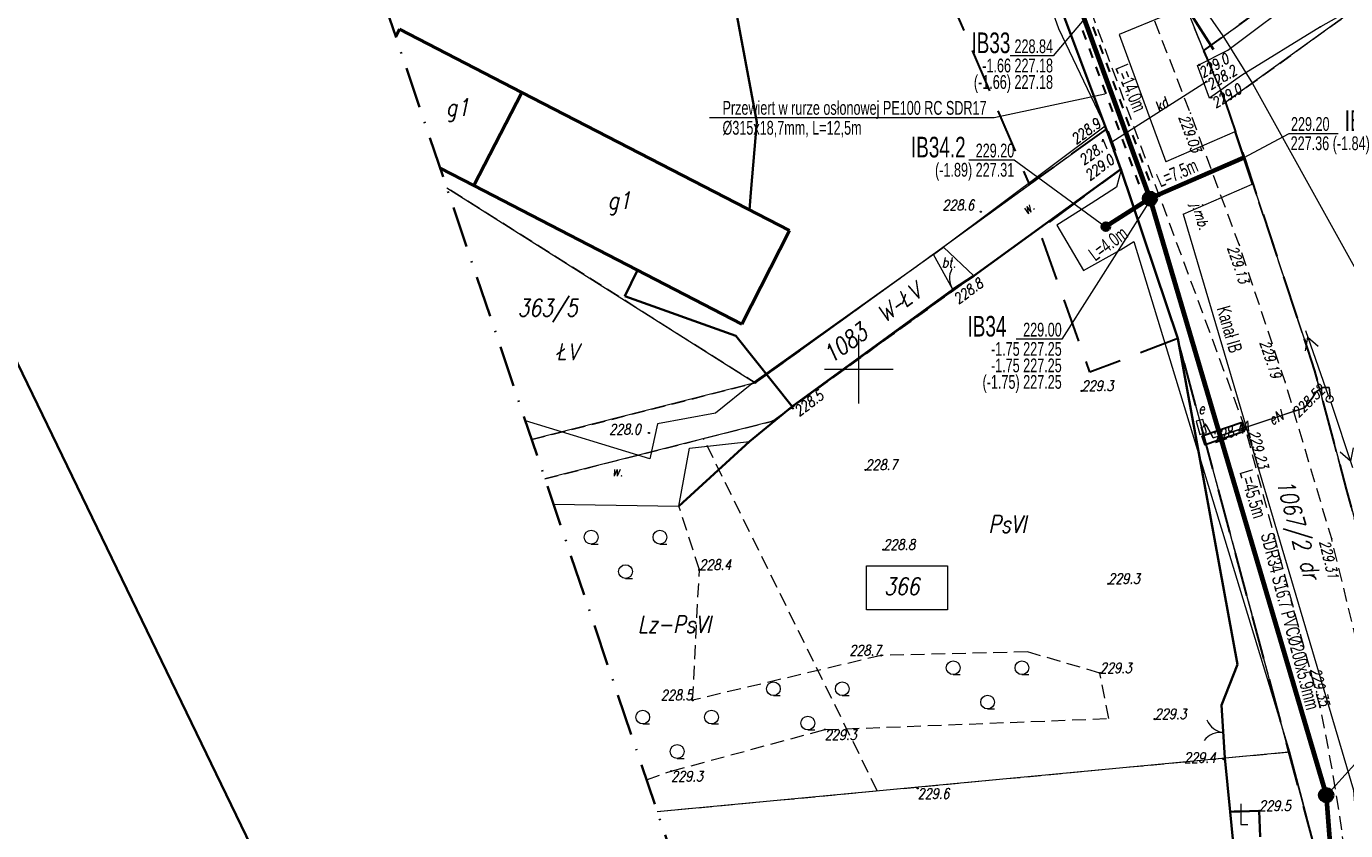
# Model space of a CAD drawing. Header units: millimetres. Extents: x 7436010 to 7436992, y 5663514 to 5666647.
# Tile 2 of 73: x 7436289 to 7436385, y 5663616 to 5663675. Entities that reach past the tile are written whole.
import ezdxf
from ezdxf.enums import TextEntityAlignment as Align

# ---------------------------------------------------------------- set-up
doc = ezdxf.new("R2010")
doc.units = ezdxf.units.MM
doc.header["$PDSIZE"] = 1
for name, pattern in [('$0$HIDDEN', [9.525, 6.35, -3.175]), ('0.7_0.7', [1.4, 0.7, -0.7]), ('1', [0]), ('2_EGBU_A', [0]), ('EGKK', [2, 1.5, -0.5]), ('GAK', [3.5, 2, -0.75, 0, -0.75]), ('GDE', [0]), ('GUZ', [1.5, 1, -0.5]), ('KOR', [2, 1, 1]), ('KOU', [1.5, 1, -0.5]), ('UBE', [0]), ('UPE', [2, 1, 1])]:
    doc.linetypes.add(name, pattern=pattern)
for name, color, linetype, lineweight in [('1 OGRODZENIE', 7, 'BGT', 35), ('4 JEZDNIA MB', 7, 'KOU', 18), ('5 RÓW PRZYDROŻNY', 7, 'Continuous', 18), ('_AA_Kanalizacja grawitacyjna - trasa', 244, 'Continuous', 70), ('_AA_Odcinki boczne grawitacyjne 160mm - trasa', 30, 'Continuous', 70), ('_AA_Studnia kanalizacyjna bet.1000mm - symbol', 24, 'Continuous', 40), ('_AA_Studnia kanalizacyjna PP 600mm - symbol', 24, 'Continuous', 40), ('_DZIAŁKI DO POZWOLENIA', 110, 'Continuous', 9), ('_HH_Przewiert OPIS', 7, 'Continuous', 25), ('_HH_Przewiert_przecisk w rurze osłonowej - trasa', 202, '0.7_0.7', 30), ('_J_rury AROT', 1, 'Continuous', 30), ('_LINIA ROZ.LOKA', 4, '$0$HIDDEN', 30), ('Dzialki', 7, 'GDE', 18), ('DZIALKI_SYT-WYS_T_0', 7, 'Continuous', 18), ('Działki zarys', 7, 'Continuous', 18), ('EDZPD_L_1', 7, 'GDE', 18), ('EDZTD_T_0', 7, 'Continuous', 18), ('EGBB_E_T_0', 7, 'Continuous', 18), ('EGBB_L_0', 7, '2_EGBU_A', 50), ('EKLPK_L_0', 96, 'EGKK', 18), ('EKLTK_T_0', 96, 'Continuous', 18), ('EUZOU_T_3', 7, 'Continuous', 18), ('EUZPU_L_0', 96, 'GUZ', 18), ('EUZPU_L_3', 7, 'KOR', 18), ('Linie_odn', 7, 'Continuous', 9), ('Linie_opisowe', 7, 'Continuous', 5), ('Numery działek uzupełnienie', 7, 'Continuous', 18), ('Numery_dzialek', 7, 'Continuous', 18), ('obszar odziaływania inwestcyji', 80, 'Continuous', 20), ('Podzial_sekcyjny_krzyze', 7, 'Continuous', 13), ('Punkty', 7, 'Continuous', 18), ('PunPOMIAR2', 7, 'Continuous', 18), ('RzedPOMIAR2', 7, 'Continuous', 18), ('SDROK_T_0', 7, 'Continuous', 18), ('SDROK_T_1', 7, 'Continuous', 18), ('SDRPK_L_1', 7, 'KOU', 18), ('SDRPT_L_1', 7, '1', 18), ('SDRPT_L_4', 7, '1', 18), ('SZAPM_T_0', 7, 'Continuous', 18), ('SZOPO_L_0', 7, 'BGT', 35), ('SZOPO_T_0', 7, 'Continuous', 18), ('SZZPZ_T_0 zakrzewienie', 7, 'Continuous', 18), ('UEEOA_T_0', 1, 'Continuous', 18), ('UEEOC_T_0', 1, 'Continuous', 18), ('UEEOO_T_0', 1, 'Continuous', 18), ('UEEPA_T_0', 1, 'Continuous', 18), ('UEEPA_T_2', 1, 'Continuous', 18), ('UEEPB_L_0', 1, 'UBE', 18), ('UEEPON_L_0', 1, 'UPE', 18), ('UKKOO_T_1', 34, 'Continuous', 18), ('UKKPOR_L_3', 34, '1', 18), ('UŻYTKI LINIE', 96, 'GUZ', 18), ('UŻYTKI OZNACZENIE', 96, 'Continuous', 18), ('WEKTOR RZĘDNE TERENU', 7, 'Continuous', 18), ('WEKTOR WODOCIĄGI wo', 5, 'Continuous', 18), ('WUKOS_T_0', 7, 'Continuous', 18), ('WUKOS_T_1', 7, 'Continuous', 18), ('ZAKRES MAPY', 1, 'GAK', 35)]:
    doc.layers.add(name, color=color, linetype=linetype, lineweight=lineweight)
for name, color, linetype in [('_AA_Studnia kanalizacyjna bet.1000mm - plamki', 255, 'Continuous'), ('_AA_Studnia kanalizacyjna PP 600mm - plamki', 24, 'Continuous'), ('_map', 7, 'Continuous'), ('TEKST ks przyłącz korek', 32, 'Continuous'), ('TEKST ks przyłącz L _ i', 32, 'Continuous'), ('TEKST ks sieć L _ i', 244, 'Continuous'), ('TEKST ks studnia', 244, 'Continuous')]:
    doc.layers.add(name, color=color, linetype=linetype)
doc.layers.add('RAMA WYPLOT', color=3, linetype='Continuous', lineweight=35, plot=False)
doc.styles.add('K1_ACAD', font='romans.shx', dxfattribs={"width": 0.8, "oblique": 12})
doc.styles.add('PLAN 1 pop.', font='ARIALN.TTF', dxfattribs={"width": 0.8})
doc.styles.add('PLAN 2 pop.', font='ARIALN.TTF', dxfattribs={"width": 0.8})
doc.linetypes.add('BGT', pattern='A,3.75,[133,ltypeshp.shx,S=0.1875,R=0,X=0,Y=0],3.75', length=7.5)

# ---------------------------------------------------------------- blocks, each defined once
blk = doc.blocks.new('GRO')
at = {"linetype": 'Continuous'}
blk.add_circle((0, 0), 0.045, dxfattribs=at)
blk = doc.blocks.new('KRZ')
at = {"linetype": 'Continuous'}
for p, q in [((-0.5, 1), (0.5, 1)), ((0, 1.5), (0, 0)), ((0, 0), (0.5, 0))]:
    blk.add_line(p, q, dxfattribs=at)
blk = doc.blocks.new('BGB')
at = {"linetype": 'Continuous'}
for centre, start, end in [((-1.5, 0), 359.99955, 60), ((1.5, 0), 120, 180.00045)]:
    blk.add_arc(centre, 1.5, start, end, dxfattribs=at)
blk = doc.blocks.new('BGBP')
at = {"linetype": 'Continuous'}
blk.add_arc((1.5, 0), 1.5, 120, 180.00045, dxfattribs=at)
blk = doc.blocks.new('LZA')
at = {"linetype": 'Continuous'}
for p, q in [((-2.5, 0.75), (-2, 0.75)), ((2.5, 0.75), (3, 0.75)), ((0, -1.75), (0.5, -1.75))]:
    blk.add_line(p, q, dxfattribs=at)
for centre in [(-2.5, 1.25), (2.5, 1.25), (0, -1.25)]:
    blk.add_circle(centre, 0.5, dxfattribs=at)
blk = doc.blocks.new('SUUS18_01')
at = {"linetype": 'Continuous'}
for p, q in [((0.5, 0.25), (-0.5, 0.25)), ((-0.5, 0.25), (-0.5, -0.25)), ((0.5, -0.25), (0.5, 0.25)), ((-0.5, -0.25), (0.5, -0.25))]:
    blk.add_line(p, q, dxfattribs=at)
blk = doc.blocks.new('SUSM04_01')
at = {"linetype": 'Continuous'}
blk.add_circle((0, 0), 0.25, dxfattribs=at)
blk = doc.blocks.new('SUPE04')
at = {"linetype": 'Continuous'}
for p, q in [((0.25, 0), (5.25, 0)), ((3.9, 0.5), (4.76605, 0)), ((4.76605, 0), (3.9, -0.5))]:
    blk.add_line(p, q, dxfattribs=at)
blk = doc.blocks.new('WSP')
at = {"linetype": 'Continuous'}
blk.add_circle((0, 0), 0.045, dxfattribs=at)
blk = doc.blocks.new('STUDZ')
at = {"layer": '1 OGRODZENIE', "flags": 128}
blk.add_lwpolyline([(7436365.74, 5663696.57), (7436366.46, 5663695.18), (7436368.05, 5663691.34), (7436374.12, 5663675.87), (7436375.8, 5663673.25)], dxfattribs=at)
at = {"layer": '4 JEZDNIA MB', "flags": 128}
blk.add_lwpolyline([(7436387.09, 5663625.779), (7436386.84, 5663627.57), (7436384.39, 5663637.65), (7436381, 5663649.08), (7436377.66, 5663659.06), (7436374.12, 5663668.62), (7436370.28, 5663678.52)], dxfattribs=at)
at = {"layer": '5 RÓW PRZYDROŻNY', "flags": 128}
for points in [[(7436374.643, 5663672.087), (7436376.83, 5663673.2), (7436382.54, 5663677.49), (7436385.87, 5663679.45), (7436398.1, 5663684.24)], [(7436398.36, 5663680.81), (7436387.63, 5663677.2), (7436383.58, 5663674.89), (7436377.82, 5663671.37), (7436375.513, 5663669.717)]]:
    blk.add_lwpolyline(points, dxfattribs=at)
at = {"layer": 'Dzialki'}
for p, q in [((7436367.98, 5663667.46), (7436355.29, 5663701.42)), ((7436342.47, 5663649), (7436367.98, 5663667.46)), ((7436369.06, 5663664.54), (7436343.76, 5663646.23)), ((7436373.19, 5663652.22), (7436369.06, 5663664.54)), ((7436320.038, 5663663.2), (7436342.47, 5663649)), ((7436381.27, 5663622.16), (7436373.19, 5663652.22)), ((7436343.76, 5663646.23), (7436327.181, 5663642.023)), ((7436335.344, 5663617.823), (7436381.27, 5663622.16))]:
    blk.add_line(p, q, dxfattribs=at)
at = {"layer": 'Działki zarys', "flags": 128}
blk.add_lwpolyline([(7436367.98, 5663667.46), (7436369.06, 5663664.54)], dxfattribs=at)
at = {"layer": 'EDZPD_L_1'}
for p, q in [((7436365.798, 5663696.47), (7436375.056, 5663673.169)), ((7436375.056, 5663673.169), (7436386.14, 5663681.166)), ((7436387.839, 5663677.459), (7436376.694, 5663669.419)), ((7436375.056, 5663673.169), (7436376.694, 5663669.419)), ((7436376.694, 5663669.419), (7436383.11, 5663650)), ((7436383.11, 5663650), (7436392.53, 5663614.96)), ((7436342.47, 5663649), (7436326.219, 5663644.875)), ((7436381.27, 5663622.16), (7436383.53, 5663613.76))]:
    blk.add_line(p, q, dxfattribs=at)
at = {"layer": 'EGBB_L_0'}
for p, q in [((7436316.329, 5663674.195), (7436316.6, 5663674.72)), ((7436316.6, 5663674.72), (7436325.49, 5663670.13)), ((7436322, 5663663.36), (7436325.49, 5663670.13)), ((7436325.49, 5663670.13), (7436344.97, 5663660.09)), ((7436319.558, 5663664.624), (7436322, 5663663.36)), ((7436322, 5663663.36), (7436341.5, 5663653.27)), ((7436341.5, 5663653.27), (7436344.97, 5663660.09))]:
    blk.add_line(p, q, dxfattribs=at)
at = {"layer": 'EKLPK_L_0', "linetype": 'GUZ'}
blk.add_line((7436351.35, 5663619.33), (7436338.72, 5663644.95), dxfattribs=at)
at = {"layer": 'EUZPU_L_0'}
for p, q in [((7436338.41, 5663635.4), (7436336.92, 5663640.04)), ((7436337.92, 5663625.92), (7436338.41, 5663635.4)), ((7436351.63, 5663629.18), (7436337.92, 5663625.92)), ((7436362.28, 5663629.43), (7436351.63, 5663629.18)), ((7436367.54, 5663627.9), (7436362.28, 5663629.43)), ((7436368.19, 5663624.59), (7436367.54, 5663627.9)), ((7436336.36, 5663620.77), (7436347.53, 5663623.78)), ((7436347.53, 5663623.78), (7436368.19, 5663624.59)), ((7436334.565, 5663620.131), (7436336.36, 5663620.77))]:
    blk.add_line(p, q, dxfattribs=at)
at = {"layer": 'EUZPU_L_3'}
for p, q in [((7436367.91, 5663667.67), (7436356.16, 5663658.88)), ((7436358.37, 5663656.8), (7436369.06, 5663664.54)), ((7436355.44, 5663658.34), (7436342.23, 5663648.94)), ((7436356.16, 5663658.88), (7436355.44, 5663658.34)), ((7436356.85, 5663655.8), (7436358.37, 5663656.8)), ((7436345.16, 5663647.29), (7436356.85, 5663655.8)), ((7436342.23, 5663648.94), (7436339.58, 5663646.79)), ((7436339.58, 5663646.79), (7436335.36, 5663646.02)), ((7436342.05, 5663644.75), (7436345.16, 5663647.29)), ((7436334.81, 5663643.47), (7436325.759, 5663646.238)), ((7436335.36, 5663646.02), (7436334.81, 5663643.47)), ((7436336.92, 5663640.04), (7436342.05, 5663644.75)), ((7436336.92, 5663640.04), (7436337.7, 5663644.26)), ((7436337.7, 5663644.26), (7436342.05, 5663644.75)), ((7436327.803, 5663640.179), (7436336.92, 5663640.04))]:
    blk.add_line(p, q, dxfattribs=at)
at = {"layer": 'Podzial_sekcyjny_krzyze', "color": 7, "lineweight": 13}
for p, q in [((7436350, 5663647.5), (7436350, 5663652.5)), ((7436347.5, 5663650), (7436352.5, 5663650))]:
    blk.add_line(p, q, dxfattribs=at)
at = {"layer": 'PunPOMIAR2'}
for p in [(7436383.58, 5663674.89), (7436374.12, 5663668.62), (7436377.66, 5663659.06), (7436381, 5663649.08), (7436384.39, 5663637.65)]:
    blk.add_point(p, dxfattribs=at)
at = {"layer": 'RAMA WYPLOT', "flags": 128}
blk.add_lwpolyline([(7436354.958, 5663513.711), (7436622.327, 5663643.026), (7436277.237, 5664356.53), (7436009.867, 5664227.215)], close=True, dxfattribs=at)
at = {"layer": 'SDRPK_L_1'}
for p, q in [((7436378.14, 5663645.62), (7436366.09, 5663678.23)), ((7436383.55, 5663625.42), (7436378.14, 5663645.62))]:
    blk.add_line(p, q, dxfattribs=at)
blk.add_arc((7436259.549, 5663599.027), 126.779, 357.7502, 12.01587, dxfattribs=at)
at = {"layer": 'SDRPT_L_1'}
for p, q in [((7436375.513, 5663669.717), (7436374.643, 5663672.087)), ((7436368.687, 5663665.883), (7436368.167, 5663667.313))]:
    blk.add_line(p, q, dxfattribs=at)
at = {"layer": 'SDRPT_L_4'}
for p, q in [((7436355.44, 5663658.34), (7436356.16, 5663658.88)), ((7436356.85, 5663655.8), (7436355.44, 5663658.34)), ((7436356.16, 5663658.88), (7436358.37, 5663656.8))]:
    blk.add_line(p, q, dxfattribs=at)
at = {"layer": 'SZOPO_L_0'}
for p, q in [((7436367.91, 5663667.67), (7436356.96, 5663696.94)), ((7436342.59, 5663667.97), (7436337.47, 5663695.33)), ((7436342.59, 5663667.97), (7436342.15, 5663662.85)), ((7436369.06, 5663664.54), (7436367.91, 5663667.67)), ((7436358.37, 5663656.8), (7436369.06, 5663664.54)), ((7436373.19, 5663652.22), (7436369.06, 5663664.54)), ((7436342.15, 5663662.85), (7436342.044, 5663661.598)), ((7436333.9, 5663657.2), (7436332.98, 5663655.3)), ((7436356.85, 5663655.8), (7436358.37, 5663656.8)), ((7436345.16, 5663647.29), (7436356.85, 5663655.8)), ((7436332.98, 5663655.3), (7436341.07, 5663652.43)), ((7436341.07, 5663652.43), (7436345.16, 5663647.29)), ((7436377.55, 5663628.51), (7436373.19, 5663652.22)), ((7436345.16, 5663647.29), (7436342.05, 5663644.75)), ((7436342.05, 5663644.75), (7436336.92, 5663640.04)), ((7436376.38, 5663625.57), (7436377.55, 5663628.51)), ((7436376.62, 5663621.72), (7436376.38, 5663625.57)), ((7436377, 5663617.81), (7436376.62, 5663621.72)), ((7436377, 5663617.81), (7436379.11, 5663617.87)), ((7436377.19, 5663615.82), (7436377, 5663617.81)), ((7436379.11, 5663617.87), (7436379.19, 5663615.99))]:
    blk.add_line(p, q, dxfattribs=at)
at = {"layer": 'UEEPB_L_0'}
for p, q in [((7436383.265, 5663648.345), (7436383.716, 5663648.679)), ((7436383.716, 5663648.679), (7436384.199, 5663648.659)), ((7436384.199, 5663648.659), (7436384.274, 5663648.082)), ((7436382.623, 5663647.451), (7436382.978, 5663647.881)), ((7436382.978, 5663647.881), (7436383.265, 5663648.345)), ((7436384.274, 5663648.082), (7436384.236, 5663647.828)), ((7436375.761, 5663645.009), (7436382.41, 5663647.178)), ((7436382.41, 5663647.178), (7436382.623, 5663647.451)), ((7436375.036, 5663645.783), (7436375.158, 5663646.029)), ((7436375.158, 5663646.029), (7436375.319, 5663645.846)), ((7436375.319, 5663645.846), (7436375.761, 5663645.009))]:
    blk.add_line(p, q, dxfattribs=at)
at = {"layer": 'UEEPON_L_0'}
for p, q in [((7436383.716, 5663648.679), (7436383.265, 5663648.345)), ((7436384.199, 5663648.659), (7436383.716, 5663648.679)), ((7436384.274, 5663648.082), (7436384.199, 5663648.659)), ((7436382.978, 5663647.881), (7436382.623, 5663647.451)), ((7436383.265, 5663648.345), (7436382.978, 5663647.881)), ((7436384.236, 5663647.828), (7436384.274, 5663648.082)), ((7436382.41, 5663647.178), (7436376.343, 5663645.157)), ((7436382.623, 5663647.451), (7436382.41, 5663647.178)), ((7436375.158, 5663646.029), (7436375.036, 5663645.783)), ((7436375.319, 5663645.846), (7436375.158, 5663646.029)), ((7436375.761, 5663645.009), (7436375.319, 5663645.846)), ((7436376.343, 5663645.157), (7436375.761, 5663645.009))]:
    blk.add_line(p, q, dxfattribs=at)
at = {"layer": 'UKKPOR_L_3'}
blk.add_line((7436375.28, 5663670.91), (7436368.4, 5663666.5), dxfattribs=at)
at = {"layer": 'UŻYTKI LINIE', "flags": 128}
for points in [[(7436302.274, 5663798.607), (7436302.76, 5663796.82), (7436307.56, 5663785.49), (7436316.86, 5663767.21), (7436317.422, 5663766.243), (7436336.873, 5663732.758), (7436342.68, 5663723.84), (7436350, 5663711.57), (7436355.29, 5663701.42), (7436367.98, 5663667.46), (7436369.06, 5663664.54), (7436373.19, 5663652.22), (7436381.27, 5663622.16), (7436383.53, 5663613.76), (7436383.506, 5663597.844), (7436383.47, 5663577.78), (7436373.7, 5663563.93), (7436361.107, 5663551.356)], [(7436328.277, 5663765.475), (7436337.693, 5663749.265), (7436341.776, 5663742.236), (7436344.656, 5663737.279), (7436350.712, 5663726.976), (7436356.586, 5663717.268), (7436360.393, 5663710.437), (7436365.798, 5663696.47), (7436375.056, 5663673.169), (7436386.14, 5663681.166), (7436399.229, 5663684.293), (7436401.854, 5663684.92)], [(7436424.609, 5663574.743), (7436409.574, 5663585.801), (7436405.685, 5663592.424), (7436400.415, 5663601.611), (7436396.834, 5663607.661), (7436392.53, 5663614.96), (7436383.11, 5663650), (7436376.694, 5663669.419), (7436387.839, 5663677.459), (7436400.164, 5663680.404), (7436403.102, 5663681.106)], [(7436376.694, 5663669.419), (7436375.056, 5663673.169)], [(7436342.47, 5663649), (7436367.98, 5663667.46)], [(7436327.181, 5663642.023), (7436338.719, 5663644.951), (7436343.76, 5663646.23), (7436369.06, 5663664.54)], [(7436326.219, 5663644.875), (7436342.47, 5663649), (7436320.038, 5663663.2)], [(7436335.344, 5663617.823), (7436351.35, 5663619.33), (7436381.27, 5663622.16)]]:
    blk.add_lwpolyline(points, dxfattribs=at)
at = {"layer": 'WEKTOR WODOCIĄGI wo', "flags": 128}
blk.add_lwpolyline([(7436365.825, 5663693.45), (7436369.269, 5663684.374), (7436371.625, 5663678.599), (7436374.45, 5663677.163), (7436376.474, 5663674.243), (7436378.635, 5663670.774), (7436385.573, 5663658.296), (7436389.1, 5663651.938), (7436389.226, 5663648.183), (7436388.903, 5663643.35), (7436390.149, 5663637.404), (7436391.699, 5663629.858), (7436393.373, 5663621.604), (7436394.73, 5663614.192), (7436395.2, 5663612.276), (7436395.243, 5663609.931), (7436395.2, 5663603.524), (7436395.16, 5663596.78)], dxfattribs=at)
at = {"layer": 'ZAKRES MAPY', "ltscale": 1.5}
blk.add_lwpolyline([(7436214.315, 5664064.98), (7436222.617, 5664010.816), (7436230.123, 5663943.985), (7436248.646, 5663869.319), (7436257.812, 5663817.454), (7436225.282, 5663809.488), (7436239.132, 5663761.426), (7436291.452, 5663747.945), (7436357.743, 5663551.419), (7436423.009, 5663550.191), (7436426.818, 5663608.651), (7436394.875, 5663706.241), (7436353.301, 5663786.617), (7436324.674, 5663863.48), (7436302.117, 5663964.099), (7436300.945, 5664023.124)], dxfattribs=at)
at = {"layer": 'Punkty'}
for p in [(7436367.98, 5663667.46), (7436369.06, 5663664.54), (7436373.19, 5663652.22), (7436342.47, 5663649), (7436343.76, 5663646.23), (7436381.27, 5663622.16)]:
    blk.add_blockref('GRO', p, dxfattribs=at)
at = {"layer": 'SZAPM_T_0'}
blk.add_blockref('KRZ', (7436377.792, 5663616.882), dxfattribs=at)
at = {"layer": 'SZOPO_T_0'}
for name, p, rotation in [('BGBP', (7436356.85, 5663655.8), 33.34071146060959), ('BGB', (7436376.505, 5663623.563), 82.17940537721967)]:
    blk.add_blockref(name, p, dxfattribs=dict(at, rotation=rotation))
at = {"layer": 'SZZPZ_T_0 zakrzewienie'}
for p in [(7436333.041, 5663636.53), (7436359.367, 5663627.034), (7436346.296, 5663625.505), (7436336.793, 5663623.442)]:
    blk.add_blockref('LZA', p, dxfattribs=at)
at = {"layer": 'UEEPA_T_0', "rotation": 285.0838077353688}
blk.add_blockref('SUUS18_01', (7436374.906, 5663645.803), dxfattribs=at)
at = {"layer": 'UEEPA_T_2'}
for rotation in [109.3299045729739, 288.5049946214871]:
    blk.add_blockref('SUPE04', (7436384.236, 5663647.828), dxfattribs=dict(at, rotation=rotation))
blk.add_blockref('SUSM04_01', (7436384.236, 5663647.828), dxfattribs=at)
at = {"layer": 'WEKTOR RZĘDNE TERENU', "rotation": 0.06340145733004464}
blk.add_blockref('WSP', (7436358.872, 5663661.456), dxfattribs=at)
at = {"layer": 'WUKOS_T_0'}
for p in [(7436374.76, 5663672.13), (7436375.28, 5663670.91), (7436375.63, 5663669.76), (7436368.05, 5663667.27), (7436368.4, 5663666.5), (7436368.57, 5663665.84), (7436356.85, 5663655.8), (7436366.21, 5663648.42), (7436345.2, 5663647.15), (7436334.74, 5663645.36), (7436378.14, 5663645.62), (7436350.49, 5663642.67), (7436351.79, 5663636.87), (7436338.41, 5663635.4), (7436368.14, 5663634.39), (7436351.63, 5663629.18), (7436367.54, 5663627.9), (7436337.92, 5663625.92), (7436383.55, 5663625.42), (7436347.53, 5663623.78), (7436371.52, 5663624.55), (7436336.36, 5663620.77), (7436376.53, 5663621.64), (7436354.28, 5663619.51), (7436379.11, 5663617.87)]:
    blk.add_blockref('WSP', p, dxfattribs=at)
at = {"layer": 'DZIALKI_SYT-WYS_T_0', "style": 'K1_ACAD', "oblique": 12, "width": 0.8}
blk.add_text('1067/2', height=1.25, rotation=284.99319, dxfattribs=at).set_placement((7436381.562, 5663639.406), align=Align.MIDDLE)
at = {"layer": 'EDZTD_T_0', "style": 'K1_ACAD', "oblique": 12, "width": 0.8}
blk.add_text('1083', height=1.25, rotation=35.89384, dxfattribs=at).set_placement((7436347.257, 5663651.391), align=Align.TOP_LEFT)
at = {"layer": 'EGBB_E_T_0', "style": 'K1_ACAD', "oblique": 12, "width": 0.8}
for p in [(7436320.825, 5663668.846), (7436332.583, 5663662.071)]:
    blk.add_text('g1', height=1.25, dxfattribs=at).set_placement(p, align=Align.MIDDLE)
at = {"layer": 'EKLTK_T_0', "style": 'K1_ACAD', "oblique": 12, "width": 0.8}
for s, p in [('ŁV', (7436327.996, 5663651.891)), ('PsVI', (7436359.43, 5663639.357)), ('Lz-PsVI', (7436333.923, 5663632.069))]:
    blk.add_text(s, height=1.25, dxfattribs=at).set_placement(p, align=Align.TOP_LEFT)
blk.add_text('dr', height=1.25, rotation=284.92299, dxfattribs=at).set_placement((7436383.25, 5663636.261), align=Align.TOP_LEFT)
at = {"layer": 'EUZOU_T_3', "style": 'K1_ACAD', "oblique": 12, "width": 0.8}
blk.add_text('w.', height=0.75, rotation=35.83999, dxfattribs=at).set_placement((7436362.308, 5663661.748), align=Align.MIDDLE)
blk.add_text('w.', height=0.75, dxfattribs=at).set_placement((7436332.456, 5663642.582), align=Align.MIDDLE)
at = {"layer": 'Numery działek uzupełnienie', "style": 'K1_ACAD', "oblique": 12, "width": 0.8}
blk.add_text('363/5', height=1.25, dxfattribs=at).set_placement((7436325.19, 5663655.087), align=Align.TOP_LEFT)
at = {"layer": 'Numery_dzialek', "style": 'K1_ACAD', "oblique": 12, "width": 0.8}
blk.add_text('366', height=1.25, dxfattribs=at).set_placement((7436351.839, 5663634.835), align=Align.TOP_LEFT)
at = {"layer": 'RzedPOMIAR2', "style": 'K1_ACAD', "oblique": 12, "width": 0.8}
for s, rotation, p in [('229.03', 290.31923, (7436373.252, 5663668.327)), ('229.13', 288.50381, (7436376.797, 5663658.829)), ('229.19', 288.50381, (7436379.144, 5663651.94)), ('229.31', 283.66115, (7436383.495, 5663637.453))]:
    blk.add_text(s, height=0.75, rotation=rotation, dxfattribs=at).set_placement(p)
at = {"layer": 'SDROK_T_0', "style": 'K1_ACAD', "oblique": 12, "width": 0.8}
blk.add_text('j.mb.', height=0.75, rotation=287.10273, dxfattribs=at).set_placement((7436374.563, 5663662.113), align=Align.MIDDLE_LEFT)
at = {"layer": 'SDROK_T_1', "style": 'K1_ACAD', "oblique": 12, "width": 0.8}
blk.add_text('bt.', height=0.75, dxfattribs=at).set_placement((7436356.551, 5663657.759), align=Align.MIDDLE)
at = {"layer": 'UEEOA_T_0', "style": 'K1_ACAD', "oblique": 12, "width": 0.8}
blk.add_text('e', height=0.75, dxfattribs=at).set_placement((7436374.696, 5663646.75))
at = {"layer": 'UEEOC_T_0', "style": 'K1_ACAD', "oblique": 12, "width": 0.8}
blk.add_text('228.52', height=0.75, rotation=44.43067, dxfattribs=at).set_placement((7436383.716, 5663648.679), align=Align.MIDDLE_RIGHT)
blk.add_text('228.41', height=0.75, rotation=18.32066, dxfattribs=at).set_placement((7436375.761, 5663645.009), align=Align.MIDDLE_LEFT)
at = {"layer": 'UEEOO_T_0', "style": 'K1_ACAD', "oblique": 12, "width": 0.8}
blk.add_text('eN', height=0.75, rotation=27.60037, dxfattribs=at).set_placement((7436380.323, 5663646.483), align=Align.MIDDLE)
at = {"layer": 'UKKOO_T_1', "style": 'K1_ACAD', "oblique": 12, "width": 0.8}
blk.add_text('kd', height=0.75, rotation=32.65939, dxfattribs=at).set_placement((7436372.206, 5663668.94), align=Align.CENTER)
at = {"layer": 'UŻYTKI OZNACZENIE', "style": 'K1_ACAD', "oblique": 12, "width": 0.8}
blk.add_text('W-ŁV', height=1.25, rotation=35.89384, dxfattribs=at).set_placement((7436351.147, 5663654.314), align=Align.TOP_LEFT)
at = {"layer": 'WEKTOR RZĘDNE TERENU', "style": 'K1_ACAD', "oblique": 12, "width": 0.8}
blk.add_text('228.6', height=0.75, rotation=0.0634, dxfattribs=at).set_placement((7436356.084, 5663661.556))
at = {"layer": 'WUKOS_T_1', "style": 'K1_ACAD', "oblique": 12, "width": 0.8}
for s, rotation, p in [('229.0', 30.61, (7436374.824, 5663671.494)), ('228.2', 31.12, (7436375.398, 5663670.623)), ('229.0', 31.12, (7436375.758, 5663669.281))]:
    blk.add_text(s, height=0.75, rotation=rotation, dxfattribs=at).set_placement(p, align=Align.MIDDLE_LEFT)
for s, rotation, p in [('228.9', 35.91001, (7436367.659, 5663667.682)), ('229.35', 284.99001, (7436383.55, 5663625.42))]:
    blk.add_text(s, height=0.75, rotation=rotation, dxfattribs=at).set_placement(p, align=Align.RIGHT)
blk.add_text('228.1', height=0.75, rotation=35.91001, dxfattribs=at).set_placement((7436368.014, 5663666.473), align=Align.MIDDLE_RIGHT)
blk.add_text('229.0', height=0.75, rotation=35.91001, dxfattribs=at).set_placement((7436368.211, 5663665.654), align=Align.TOP_RIGHT)
for s, rotation, p in [('228.8', 35.9061, (7436356.798, 5663655.304)), ('228.5', 35.96621, (7436345.2, 5663647.15))]:
    blk.add_text(s, height=0.75, rotation=rotation, dxfattribs=at).set_placement(p, align=Align.TOP_LEFT)
for s, p in [('229.3', (7436366.21, 5663648.42)), ('228.7', (7436350.49, 5663642.67)), ('228.8', (7436351.79, 5663636.87)), ('228.4', (7436338.41, 5663635.4)), ('229.3', (7436368.14, 5663634.39)), ('229.3', (7436367.54, 5663627.9)), ('229.3', (7436371.52, 5663624.55)), ('229.5', (7436379.11, 5663617.87))]:
    blk.add_text(s, height=0.75, dxfattribs=at).set_placement(p)
for s, p in [('228.0', (7436331.849, 5663646.005)), ('229.3', (7436347.53, 5663623.78)), ('229.4', (7436373.658, 5663622.122)), ('229.3', (7436336.36, 5663620.77)), ('229.6', (7436354.28, 5663619.51))]:
    blk.add_text(s, height=0.75, dxfattribs=at).set_placement(p, align=Align.TOP_LEFT)
blk.add_text('229.23', height=0.75, rotation=284.99001, dxfattribs=at).set_placement((7436378.346, 5663645.437))
for s, p in [('228.7', (7436351.63, 5663629.18)), ('228.5', (7436337.92, 5663625.92))]:
    blk.add_text(s, height=0.75, dxfattribs=at).set_placement(p, align=Align.RIGHT)

msp = doc.modelspace()

# ---------------------------------------------------------------- hatches: boundary and pattern name
at = {"layer": '_AA_Studnia kanalizacyjna bet.1000mm - plamki', "linetype": 'Continuous'}
h = msp.add_hatch(color=256, dxfattribs=at)
edge = h.paths.add_edge_path()
edge.add_arc((7436371.17, 5663662.405), 0.5, 0, 360)
h = msp.add_hatch(color=256, dxfattribs=at)
edge = h.paths.add_edge_path()
edge.add_arc((7436383.99, 5663619.014), 0.5, 0, 360)
at = {"layer": '_AA_Studnia kanalizacyjna PP 600mm - plamki', "linetype": 'Continuous'}
h = msp.add_hatch(color=30, dxfattribs=at)
edge = h.paths.add_edge_path()
edge.add_arc((7436367.966, 5663660.37), 0.3, 0, 360)

# ---------------------------------------------------------------- linework, layer by layer
at = {"layer": '_AA_Kanalizacja grawitacyjna - trasa'}
msp.add_lwpolyline([(7436333.516, 5663741.626), (7436339.623, 5663731.528), (7436351.639, 5663710.557), (7436354.217, 5663705.638), (7436362.922, 5663685.252), (7436366.397, 5663675.465), (7436371.17, 5663662.405), (7436383.99, 5663619.014), (7436385.35, 5663601.446), (7436384.873, 5663583.66)], dxfattribs=at)
at = {"layer": '_AA_Odcinki boczne grawitacyjne 160mm - trasa', "flags": 128}
for points in [[(7436371.17, 5663662.405), (7436377.976, 5663665.37)], [(7436371.17, 5663662.405), (7436367.966, 5663660.37)]]:
    msp.add_lwpolyline(points, dxfattribs=at)
at = {"layer": '_AA_Studnia kanalizacyjna bet.1000mm - symbol', "linetype": 'Continuous'}
for centre in [(7436371.17, 5663662.405), (7436383.99, 5663619.014)]:
    msp.add_circle(centre, 0.5, dxfattribs=at)
at = {"layer": '_AA_Studnia kanalizacyjna PP 600mm - symbol', "color": 30, "linetype": 'Continuous'}
msp.add_circle((7436367.966, 5663660.37), 0.3, dxfattribs=at)
at = {"layer": '_DZIAŁKI DO POZWOLENIA'}
msp.add_lwpolyline([(7436350.561, 5663635.696), (7436356.453, 5663635.696), (7436356.453, 5663632.495), (7436350.561, 5663632.495)], close=True, dxfattribs=at)
at = {"layer": '_HH_Przewiert_przecisk w rurze osłonowej - trasa'}
for points in [[(7436366.276, 5663674.63), (7436370.599, 5663662.8)], [(7436367.028, 5663674.904), (7436371.316, 5663663.169)]]:
    msp.add_lwpolyline(points, dxfattribs=at)
at = {"layer": '_J_rury AROT'}
msp.add_lwpolyline([(7436374.961, 5663645.147), (7436377.795, 5663646.129), (7436378.025, 5663645.468), (7436375.19, 5663644.486)], close=True, dxfattribs=at)
at = {"layer": '_LINIA ROZ.LOKA', "ltscale": 0.5, "flags": 128}
msp.add_lwpolyline([(7436769.819, 5666386.172), (7436785.63, 5666401.9), (7436777.168, 5666339.855), (7436769.643, 5666284.835), (7436763.693, 5666241.333), (7436758.706, 5666204.871), (7436746.995, 5666120.477), (7436746.67, 5666118.16), (7436746, 5666112.25), (7436742.679, 5666086.949), (7436737.87, 5666050.31), (7436735.793, 5666034.48), (7436729.165, 5665983.959), (7436725.413, 5665955.369), (7436721.158, 5665922.936), (7436716.677, 5665892.746), (7436714.652, 5665879.501), (7436710.699, 5665853.651), (7436705.915, 5665822.364), (7436701.238, 5665791.78), (7436696.682, 5665761.986), (7436693.363, 5665740.276), (7436692.49, 5665734.57), (7436691.24, 5665725.21), (7436686.817, 5665692.279), (7436686.24, 5665687.98), (7436687.02, 5665687.872), (7436687.796, 5665687.765), (7436688.426, 5665687.677), (7436689.729, 5665687.497), (7436691.702, 5665687.224), (7436695.055, 5665686.76), (7436699.592, 5665686.132), (7436703.87, 5665685.495), (7436710.052, 5665684.688), (7436704.144, 5665626.716), (7436692.353, 5665554.027), (7436684.4, 5665507.895), (7436678.948, 5665476.375), (7436678.106, 5665452.583), (7436669.825, 5665424.532), (7436658.741, 5665384.423), (7436649.917, 5665353.223), (7436656.066, 5665352.41), (7436640.531, 5665294.184), (7436627.067, 5665248.662), (7436617.803, 5665220.557), (7436609.033, 5665184.743), (7436597.094, 5665145.042), (7436586.74, 5665104.181), (7436580.262, 5665077.607), (7436551.399, 5665080.628), (7436544.132, 5665053.462), (7436541.654, 5665043.684), (7436535.648, 5665019.894), (7436527.279, 5664986.713), (7436518.85, 5664953.127), (7436540.241, 5664951.286), (7436527.274, 5664905.085), (7436512.887, 5664848.872), (7436512.752, 5664848.252), (7436491.254, 5664843.656), (7436490.454, 5664840.416), (7436488.749, 5664840.174), (7436485.592, 5664828.52), (7436480.77, 5664810.687), (7436477.564, 5664798.832), (7436470.048, 5664771.067), (7436466.776, 5664758.912), (7436460.996, 5664737.529), (7436453.383, 5664709.453), (7436450.493, 5664698.657), (7436449.293, 5664694.235), (7436447.878, 5664689.001), (7436444.735, 5664677.411), (7436439.734, 5664658.879), (7436430.798, 5664625.844), (7436422.092, 5664592.636), (7436411.808, 5664553.448), (7436402.818, 5664519.107), (7436395.065, 5664489.579), (7436386.906, 5664458.419), (7436380.697, 5664434.655), (7436376.518, 5664418.897), (7436373.403, 5664406.849), (7436371.231, 5664398.643), (7436365.4, 5664376.386), (7436360.194, 5664356.586), (7436358.975, 5664351.964), (7436370.073, 5664349.716), (7436345.743, 5664252.376), (7436338.101, 5664221.811), (7436346.559, 5664219.638), (7436332.958, 5664172.827), (7436327.706, 5664153.961), (7436320.71, 5664127.647), (7436315.847, 5664109.043), (7436293.508, 5664105.672), (7436291.778, 5664098.993), (7436311.255, 5664095.216), (7436305.86, 5664069.899), (7436301.249, 5664052.498), (7436298.259, 5664034.704), (7436295.226, 5664016.7), (7436294.203, 5663992.362), (7436295.675, 5663969.316), (7436298.862, 5663944.903), (7436305.053, 5663922.416), (7436309.368, 5663907.37), (7436310.083, 5663904.279), (7436287.939, 5663894.265), (7436287.89, 5663894.23), (7436289.293, 5663888.169), (7436307.22, 5663896.421), (7436313.563, 5663878.366), (7436316.816, 5663864.356), (7436323.097, 5663841.843), (7436323.621, 5663840.346), (7436302.734, 5663832.549), (7436306.084, 5663818.609), (7436328.591, 5663826.53), (7436335.305, 5663807.875), (7436346.491, 5663776.834), (7436347.265, 5663774.439), (7436325.835, 5663769.718), (7436328.273, 5663765.489), (7436328.273, 5663765.489), (7436337.733, 5663749.257), (7436355.952, 5663758.124), (7436369.036, 5663743.036), (7436379.219, 5663723.732), (7436386.589, 5663707.332), (7436393.785, 5663687.445), (7436394.545, 5663683.162), (7436386.119, 5663681.18), (7436375.065, 5663673.191), (7436376.66, 5663669.404), (7436378.039, 5663665.373), (7436383.145, 5663649.886), (7436385.452, 5663641.268), (7436392.561, 5663614.937), (7436402.771, 5663597.554), (7436404.552, 5663594.357), (7436398.144, 5663579.556), (7436383.472, 5663579.872), (7436383.472, 5663598.954), (7436383.536, 5663613.755), (7436381.268, 5663622.159), (7436375.493, 5663643.653), (7436374.487, 5663647.412), (7436373.191, 5663652.22), (7436366.812, 5663649.775), (7436363.111, 5663660.126), (7436369.055, 5663664.529), (7436367.983, 5663667.458), (7436362.418, 5663663.455), (7436351.027, 5663690.171), (7436348.921, 5663700.662), (7436355.281, 5663701.413), (7436350.008, 5663711.545), (7436342.684, 5663723.842), (7436323.689, 5663721.102), (7436294.623, 5663770.744), (7436268.862, 5663766.229), (7436263.066, 5663785.818), (7436260.041, 5663784.815), (7436254.686, 5663782.735), (7436252.465, 5663789.248), (7436260.428, 5663792.401), (7436278.163, 5663799.499), (7436285.701, 5663801.994), (7436278.819, 5663825.679), (7436273.401, 5663846.926), (7436269.385, 5663864.936), (7436284.572, 5663868.617), (7436282.661, 5663876.992), (7436274.791, 5663875.665), (7436272.427, 5663887.404), (7436280.035, 5663888.292), (7436279.108, 5663892.091), (7436269.52, 5663890.933), (7436263.103, 5663914.553), (7436258.603, 5663935.854), (7436251.252, 5663959.731), (7436247.766, 5663974.333), (7436257.809, 5663977.446), (7436257.698, 5663985.662), (7436257.603, 5663994.259), (7436254.811, 5664004.46), (7436251.476, 5664016.715), (7436250.549, 5664027.068), (7436249.485, 5664037.257), (7436242.689, 5664037.334), (7436241.678, 5664048.834), (7436240.901, 5664065.752), (7436219.891, 5664094.241), (7436221.988, 5664101.65), (7436224.111, 5664100.45), (7436249.122, 5664102.024), (7436242.679, 5664108.296), (7436226.645, 5664128.307), (7436226.023, 5664140.261), (7436224.837, 5664141.852), (7436219.239, 5664143.564), (7436189.719, 5664143.162), (7436172.237, 5664151.732), (7436160.044, 5664157.699), (7436156.645, 5664159.354), (7436144.813, 5664164.949), (7436142.537, 5664166.012), (7436135.048, 5664171.548), (7436122.04, 5664181.325), (7436108.217, 5664191.494), (7436106.941, 5664192.438), (7436096.692, 5664202.791), (7436089.704, 5664209.893), (7436082.365, 5664217.233), (7436065.983, 5664208.509), (7436054.19, 5664202.177), (7436048.152, 5664211.644), (7436077.493, 5664231.589), (7436078.107, 5664230.801), (7436082.881, 5664224.701), (7436088.006, 5664218.657), (7436091.262, 5664215.402), (7436100.884, 5664205.311), (7436105.441, 5664200.58), (7436107, 5664198.997), (7436108.613, 5664197.357), (7436109.381, 5664196.579), (7436109.537, 5664196.424), (7436113.388, 5664193.768), (7436117.543, 5664190.756), (7436126.187, 5664184.59), (7436131.518, 5664180.704), (7436136.117, 5664196.766), (7436147.656, 5664192.776), (7436144.066, 5664181.29), (7436141.619, 5664173.448), (7436149.976, 5664169.141), (7436161.928, 5664163.007), (7436166.873, 5664160.461), (7436176.132, 5664155.711), (7436190.605, 5664148.285), (7436211.642, 5664148.485), (7436219.974, 5664148.576), (7436227.765, 5664146.175), (7436230.924, 5664142.228), (7436230.702, 5664137.627), (7436231.983, 5664130.138), (7436242.856, 5664115.225), (7436255.74, 5664102.74), (7436277.106, 5664081.501), (7436279.285, 5664110.772), (7436287.113, 5664140.297), (7436294.815, 5664168.383), (7436300.408, 5664167.926), (7436303.617, 5664180.054), (7436314.754, 5664222.52), (7436320.67, 5664244.509), (7436329.286, 5664276.326), (7436339.489, 5664314.222), (7436347.351, 5664343.307), (7436344.053, 5664344.135), (7436348.208, 5664369.312), (7436371.206, 5664451.734), (7436387.619, 5664516.956), (7436415.586, 5664621.211), (7436434.673, 5664694.676), (7436464.45, 5664803.668), (7436472.924, 5664837.816), (7436477.353, 5664838.622), (7436478.209, 5664841.782), (7436481.513, 5664853.977), (7436494.029, 5664899.688), (7436502.397, 5664930.227), (7436504.591, 5664938.275), (7436507.768, 5664949.805), (7436500.72, 5664950.002), (7436508.915, 5664982.673), (7436528.12, 5665058.555), (7436539.985, 5665099.162), (7436546.498, 5665097.773), (7436553.59, 5665124.943), (7436568.605, 5665185.165), (7436573.132, 5665202.815), (7436575.085, 5665210.138), (7436580.009, 5665229.574), (7436583.775, 5665244.514), (7436593.841, 5665284.253), (7436602.232, 5665317.293), (7436613.909, 5665363.64), (7436618.238, 5665380.682), (7436630.042, 5665427.092), (7436635.598, 5665448.858), (7436641.55, 5665472.258), (7436645.603, 5665488.174), (7436647.468, 5665501.708), (7436650.045, 5665519.827), (7436651.532, 5665531.047), (7436655.658, 5665560.729), (7436662.169, 5665607.706), (7436664.223, 5665622.584), (7436669.045, 5665657.294), (7436673.241, 5665687.673), (7436669.129, 5665688.355), (7436676.292, 5665740.38), (7436691.423, 5665845.086), (7436699.67, 5665904.313), (7436707.4, 5665965.125), (7436522.196, 5665967.371), (7436460.268, 5665974.019), (7436461.788, 5665994.07), (7436645.179, 5665988.69), (7436704.596, 5665987.733), (7436718.228, 5666087.224), (7436731.411, 5666189.827), (7436742.139, 5666261.152), (7436750.004, 5666316.478), (7436754.582, 5666343.797), (7436764.085, 5666343.133), (7436769.819, 5666386.172)], dxfattribs=at)
at = {"layer": 'Linie_odn'}
for points in [[(7436366.399, 5663675.45), (7436364.126, 5663672.789), (7436361.021, 5663672.789)], [(7436377.976, 5663665.37), (7436381.308, 5663667.133), (7436384.866, 5663667.133)], [(7436367.908, 5663660.363), (7436361.305, 5663665.203), (7436357.998, 5663665.203)], [(7436371.238, 5663662.358), (7436364.758, 5663652.174), (7436361.448, 5663652.174)], [(7436383.963, 5663618.953), (7436386.785, 5663622.039), (7436389.874, 5663622.039)]]:
    msp.add_lwpolyline(points, dxfattribs=at)
at = {"layer": 'Linie_opisowe'}
for p, q in [((7436359.848, 5663668.307), (7436367.885, 5663670.034)), ((7436339.152, 5663668.307), (7436359.848, 5663668.307))]:
    msp.add_line(p, q, dxfattribs=at)
at = {"layer": 'obszar odziaływania inwestcyji', "ltscale": 2}
for points in [[(7436361.715, 5663682.675), (7436364.516, 5663674.787), (7436367.91, 5663667.67), (7436369.076, 5663664.498), (7436368.739, 5663663.23), (7436366.894, 5663662.058), (7436364.414, 5663660.484), (7436366.344, 5663657.172), (7436369.038, 5663658.682), (7436370.003, 5663659.294)], [(7436367.578, 5663678.117), (7436374.236, 5663680.868), (7436375.944, 5663681.545), (7436377.474, 5663677.998), (7436375.764, 5663677.171), (7436368.934, 5663674.349)], [(7436368.934, 5663674.349), (7436372.319, 5663665.087)], [(7436373.588, 5663661.277), (7436378.609, 5663663.464), (7436377.335, 5663667.274), (7436372.319, 5663665.087)], [(7436373.588, 5663661.277), (7436385.968, 5663619.379), (7436387.197, 5663603.498)], [(7436370.003, 5663659.294), (7436381.315, 5663622.16), (7436383.53, 5663613.76), (7436383.477, 5663581.61)]]:
    msp.add_lwpolyline(points, dxfattribs=at)

# ---------------------------------------------------------------- block references
at = {"layer": '_map'}
msp.add_blockref('STUDZ', (0, 0), dxfattribs=at)

# ---------------------------------------------------------------- texts
at = {"layer": '_HH_Przewiert OPIS', "style": 'PLAN 2 pop.', "width": 0.8}
for s, p in [('Przewiert w rurze osłonowej PE100 RC SDR17', (7436340.094, 5663668.507)), ('%%c315x18,7mm, L=12,5m', (7436340.094, 5663667.057))]:
    msp.add_text(s, height=1, dxfattribs=at).set_placement(p)
at = {"layer": 'TEKST ks przyłącz korek', "width": 0.8}
for s, height, style, p in [('IB34.1', 1.5, 'PLAN 1 pop.', (7436389.31, 5663667.333)), ('229.20', 1, 'PLAN 2 pop.', (7436384.232, 5663667.333)), ('IB34.2', 1.5, 'PLAN 1 pop.', (7436357.77, 5663665.403)), ('227.36 (-1.84)', 1, 'PLAN 2 pop.', (7436387.16, 5663665.933)), ('229.20', 1, 'PLAN 2 pop.', (7436361.305, 5663665.403)), ('(-1.89) 227.31', 1, 'PLAN 2 pop.', (7436361.305, 5663664.003))]:
    msp.add_text(s, height=height, dxfattribs=dict(at, style=style)).set_placement(p, align=Align.RIGHT)
at = {"layer": 'TEKST ks przyłącz L _ i', "style": 'PLAN 2 pop.', "width": 0.8}
for s, rotation, p in [('L=7.5m', 23.1812, (7436371.932, 5663663.214)), ('L=4.0m', 36.47977, (7436367.193, 5663657.815))]:
    msp.add_text(s, height=1, rotation=rotation, dxfattribs=at).set_placement(p)
at = {"layer": 'TEKST ks sieć L _ i', "style": 'PLAN 2 pop.', "width": 0.8}
for s, rotation, p in [('L=14.0m', 292.934, (7436368.626, 5663671.915)), ('Kanał IB', 285.8538, (7436376.02, 5663654.429)), ('L=45.5m', 286.75107, (7436377.668, 5663642.51)), ('SDR34 S16.7 PVC%%c200x5.9mm', 284.63335, (7436379.211, 5663637.957))]:
    msp.add_text(s, height=1, rotation=rotation, dxfattribs=at).set_placement(p)
at = {"layer": 'TEKST ks studnia', "width": 0.8}
for s, height, style, p in [('IB33', 1.5, 'PLAN 1 pop.', (7436361.023, 5663672.989)), ('228.84', 1, 'PLAN 2 pop.', (7436364.126, 5663672.989)), ('-1.66 227.18', 1, 'PLAN 2 pop.', (7436364.126, 5663671.589)), ('(-1.66) 227.18', 1, 'PLAN 2 pop.', (7436364.126, 5663670.389)), ('IB34', 1.5, 'PLAN 1 pop.', (7436360.735, 5663652.374)), ('229.00', 1, 'PLAN 2 pop.', (7436364.758, 5663652.374)), ('-1.75 227.25', 1, 'PLAN 2 pop.', (7436364.758, 5663650.974)), ('-1.75 227.25', 1, 'PLAN 2 pop.', (7436364.758, 5663649.774)), ('(-1.75) 227.25', 1, 'PLAN 2 pop.', (7436364.758, 5663648.574))]:
    msp.add_text(s, height=height, dxfattribs=dict(at, style=style)).set_placement(p, align=Align.RIGHT)

doc.saveas('drawing.dxf')
